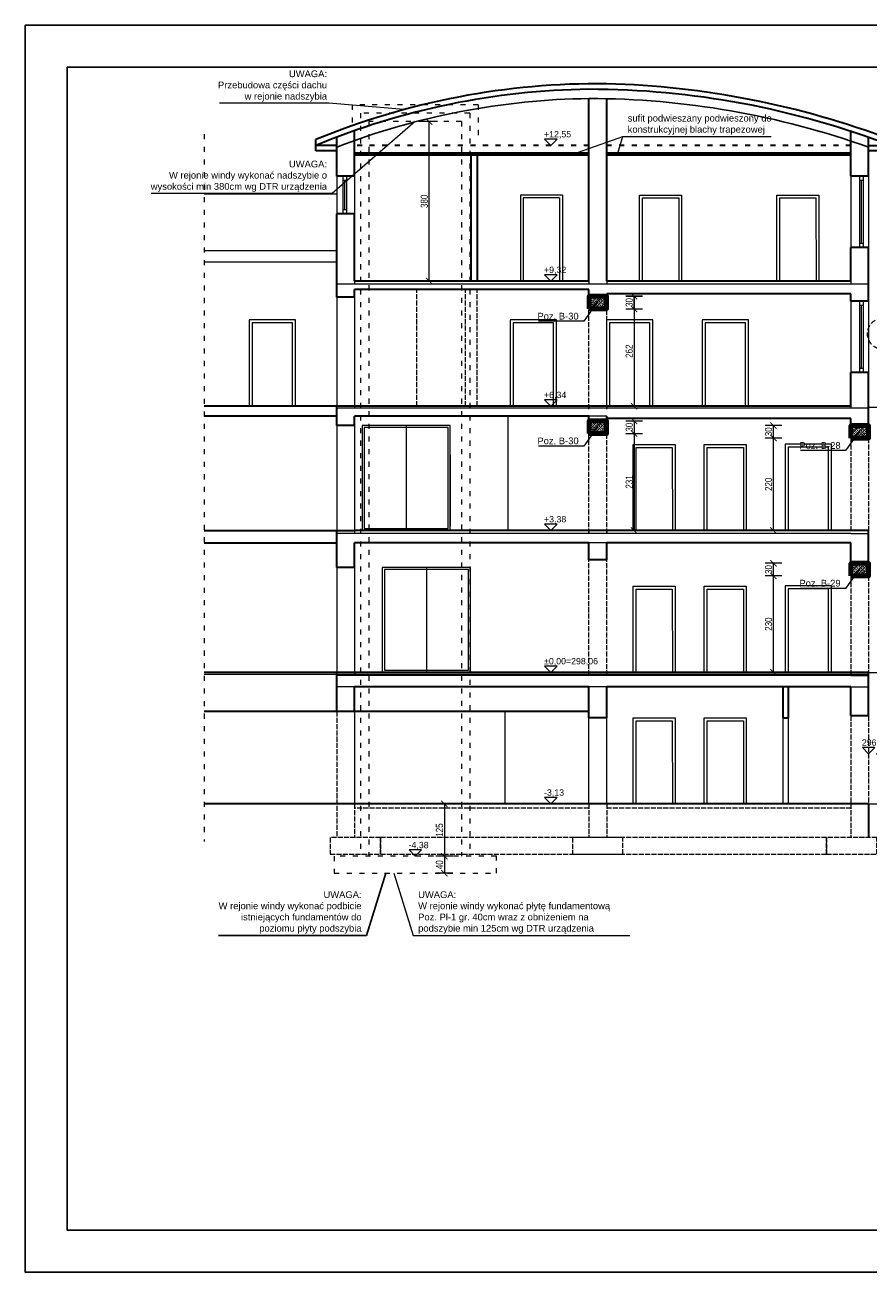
# Model space of a CAD drawing. Header units: inches. Extents: x 201967 to 338763, y -32705 to 30884.
# Tile 1 of 236: x 318928 to 320937, y -27566 to -24571. Entities that reach past the tile are written whole.
import ezdxf
from ezdxf.enums import TextEntityAlignment as Align

# ---------------------------------------------------------------- set-up
doc = ezdxf.new("R2010")
doc.units = ezdxf.units.IN
doc.header["$MEASUREMENT"] = 0
for name, pattern in [('ACAD_ISO02W100', [15, 12, -3]), ('ACAD_ISO03W100', [30, 12, -18]), ('ACAD_ISO10W100', [18, 12, -3, 0, -3])]:
    doc.linetypes.add(name, pattern=pattern)
doc.layers.add('00_kreskowanie', color=1, linetype='Continuous', lineweight=5, true_color=0xff0000)
for name, color, linetype, lineweight in [('00_mury grubo', 7, 'Continuous', 30), ('01 a KONSTRUKCJA żelbet', 94, 'Continuous', 80), ('01h KONSTRUKCJA pozycje', 253, 'Continuous', 13), ('01h3 KONSTRUKCJA pozycje słupy', 252, 'Continuous', 13), ('11 OSIE ściany', 2, 'ACAD_ISO10W100', 5), ('12 PRZERYWANE 1', 73, 'ACAD_ISO03W100', 9), ('1_OpisPomieszczen', 120, 'Continuous', 9), ('20 KRESKOWANIE ścian', 63, 'Continuous', 5), ('30 WIDOK 1 005', 5, 'Continuous', 5), ('33 WIDOK 4 025', 151, 'Continuous', 25), ('34 WIDOK 5 030', 13, 'Continuous', 30), ('50 OPIS 1', 130, 'Continuous', 9), ('90 WYMIAR', 155, 'Continuous', 9), ('K_kreskowanie', 251, 'Continuous', 0), ('okna', 5, 'Continuous', 0)]:
    doc.layers.add(name, color=color, linetype=linetype, lineweight=lineweight)
doc.styles.add('100 arial', font='arial.ttf', dxfattribs={"width": 0.8, "height": 17})
doc.styles.add('OPIS', font='arial.ttf')
doc.styles.add('RomanS', font='romans.shx')
doc.styles.add('WYMIAR-50 (15pkt) arial', font='arial.ttf', dxfattribs={"height": 15})
doc.dimstyles.new('100', dxfattribs={"dimscale": 10, "dimtxt": 17, "dimasz": 1.5, "dimexe": 2, "dimexo": 2, "dimgap": 0.3, "dimtad": 1, "dimdec": 1, "dimrnd": 0.5, "dimdsep": 46, "dimtxsty": '100 arial', "dimblk": 'ARCHTICK', "dimcen": 10, "dimclrd": 256, "dimclre": 256, "dimclrt": 256, "dimadec": 0, "dimazin": 0, "dimtfac": 1, "dimtdec": 1, "dimtix": 1, "dimtmove": 1, "dimatfit": 3, "dimfxl": 2, "dimfxlon": 1, "dimtolj": 1, "dimarcsym": 0})
doc.dimstyles.new('DIM100txt12', dxfattribs={"dimtxt": 12, "dimasz": 1.05, "dimexe": 0, "dimexo": 8, "dimgap": 4, "dimtad": 1, "dimdec": 7, "dimrnd": 0.5, "dimdsep": 46, "dimtxsty": 'RomanS', "dimblk1": 'DIM', "dimblk2": 'DIM', "dimsah": 1, "dimcen": 0.09, "dimse1": 1, "dimse2": 1, "dimclrt": 256, "dimadec": 1, "dimazin": 0, "dimtfac": 1, "dimtdec": 7, "dimtix": 1, "dimtofl": 0, "dimtmove": 2, "dimatfit": 3, "dimfxl": 1, "dimtolj": 1, "dimtzin": 0, "dimarcsym": 0})

# ---------------------------------------------------------------- blocks, each defined once
blk = doc.blocks.new('*U1124')
blk.add_lwpolyline([(-15, 15), (0, 0), (15, 15), (-15, 15)])
at = {"style": 'WYMIAR-50 (15pkt) arial', "flags": 8}
blk.add_attdef('DETAIL#', text='', height=15, dxfattribs=at).set_placement((-16.1, 14.8), align=Align.BOTTOM_LEFT)
blk = doc.blocks.new('DIM')
for p, q in [((0, -13), (0, 13)), ((8, 0), (-8, 0))]:
    blk.add_line(p, q)
at = {"const_width": 1.71}
blk.add_lwpolyline([(5.71, 5.71), (-5.71, -5.71)], dxfattribs=at)
blk = doc.blocks.new('_ARCHTICK')
at = {"color": 0, "linetype": 'ByBlock', "const_width": 0.15}
blk.add_lwpolyline([(-0.5, -0.5), (0.5, 0.5)], dxfattribs=at)
blk = doc.blocks.new('*D2302')
at = {"layer": '90 WYMIAR', "lineweight": -2, "transparency": 16777216}
for p, q in [((-1061.4, 1321.1), (-1101.4, 1321.1)), ((-1081.4, 941.1), (-1081.4, 1321.1)), ((-1061.4, 941.1), (-1101.4, 941.1))]:
    blk.add_line(p, q, dxfattribs=at)
at = {"layer": 'Defpoints', "color": 0, "transparency": 16777216}
for p in [(-1081.4, 1321.1), (-1004.8, 1321.1), (-1004.8, 941.1)]:
    blk.add_point(p, dxfattribs=at)
at = {"layer": '90 WYMIAR', "lineweight": -2, "transparency": 16777216, "xscale": 15, "yscale": 15, "zscale": 15}
for p, rotation in [((-1081.4, 1321.1), 90), ((-1081.4, 941.1), 270)]:
    blk.add_blockref('_ARCHTICK', p, dxfattribs=dict(at, rotation=rotation))
at = {"layer": '90 WYMIAR', "transparency": 16777216, "insert": (-1093, 1131.1), "char_height": 17, "attachment_point": 5, "rotation": 90, "style": '100 arial'}
blk.add_mtext('\\A1;380', dxfattribs=at)
blk = doc.blocks.new('*D2336')
at = {"layer": '90 WYMIAR', "lineweight": -2, "transparency": 16777216}
for p, q in [((-1025.2, -303.9), (-1065.2, -303.9)), ((-1045.2, -303.9), (-1045.2, -428.9)), ((-1025.2, -428.9), (-1065.2, -428.9))]:
    blk.add_line(p, q, dxfattribs=at)
at = {"layer": 'Defpoints', "color": 0, "transparency": 16777216}
for p in [(-1004.8, -303.9), (-1045.2, -428.9), (-1004.8, -428.9)]:
    blk.add_point(p, dxfattribs=at)
at = {"layer": '90 WYMIAR', "lineweight": -2, "transparency": 16777216, "xscale": 15, "yscale": 15, "zscale": 15}
for p, rotation in [((-1045.2, -303.9), 90), ((-1045.2, -428.9), 270)]:
    blk.add_blockref('_ARCHTICK', p, dxfattribs=dict(at, rotation=rotation))
at = {"layer": '90 WYMIAR', "transparency": 16777216, "insert": (-1056.9, -366.4), "char_height": 17, "attachment_point": 5, "rotation": 90, "style": '100 arial'}
blk.add_mtext('\\A1;125', dxfattribs=at)
blk = doc.blocks.new('*D2337')
at = {"layer": '90 WYMIAR', "lineweight": -2, "transparency": 16777216}
for p, q in [((-1025.2, -428.9), (-1065.2, -428.9)), ((-1045.2, -428.9), (-1045.2, -468.9)), ((-1025.2, -468.9), (-1065.2, -468.9))]:
    blk.add_line(p, q, dxfattribs=at)
at = {"layer": 'Defpoints', "color": 0, "transparency": 16777216}
for p in [(-1004.8, -428.9), (-1045.2, -468.9), (-921.4, -468.9)]:
    blk.add_point(p, dxfattribs=at)
at = {"layer": '90 WYMIAR', "lineweight": -2, "transparency": 16777216, "xscale": 15, "yscale": 15, "zscale": 15}
for p, rotation in [((-1045.2, -428.9), 90), ((-1045.2, -468.9), 270)]:
    blk.add_blockref('_ARCHTICK', p, dxfattribs=dict(at, rotation=rotation))
at = {"layer": '90 WYMIAR', "transparency": 16777216, "insert": (-1056.9, -448.9), "char_height": 17, "attachment_point": 5, "rotation": 90, "style": '100 arial'}
blk.add_mtext('\\A1;40', dxfattribs=at)
blk = doc.blocks.new('*D2338')
at = {"layer": '90 WYMIAR', "lineweight": -2, "transparency": 16777216}
for p, q in [((-613.3, 905.1), (-573.3, 905.1)), ((-593.3, 875.1), (-593.3, 905.1)), ((-613.3, 875.1), (-573.3, 875.1))]:
    blk.add_line(p, q, dxfattribs=at)
at = {"layer": 'Defpoints', "color": 0, "transparency": 16777216}
for p in [(-658.2, 905.1), (-593.3, 905.1), (-658.2, 875.1)]:
    blk.add_point(p, dxfattribs=at)
at = {"layer": '90 WYMIAR', "lineweight": -2, "transparency": 16777216, "xscale": 15, "yscale": 15, "zscale": 15}
for p, rotation in [((-593.3, 905.1), 90), ((-593.3, 875.1), 270)]:
    blk.add_blockref('_ARCHTICK', p, dxfattribs=dict(at, rotation=rotation))
at = {"layer": '90 WYMIAR', "transparency": 16777216, "insert": (-605, 890.1), "char_height": 17, "attachment_point": 5, "rotation": 90, "style": '100 arial'}
blk.add_mtext('\\A1;30', dxfattribs=at)
blk = doc.blocks.new('*D2339')
at = {"layer": '90 WYMIAR', "lineweight": -2, "transparency": 16777216}
for p, q in [((-573.3, 905.1), (-613.3, 905.1)), ((-593.3, 905.1), (-593.3, 643.1)), ((-613.3, 643.1), (-573.3, 643.1))]:
    blk.add_line(p, q, dxfattribs=at)
at = {"layer": 'Defpoints', "color": 0, "transparency": 16777216}
for p in [(0, 905.1), (-658.2, 643.1), (-593.3, 643.1)]:
    blk.add_point(p, dxfattribs=at)
at = {"layer": '90 WYMIAR', "lineweight": -2, "transparency": 16777216, "xscale": 15, "yscale": 15, "zscale": 15}
for p, rotation in [((-593.3, 905.1), 90), ((-593.3, 643.1), 270)]:
    blk.add_blockref('_ARCHTICK', p, dxfattribs=dict(at, rotation=rotation))
at = {"layer": '90 WYMIAR', "transparency": 16777216, "insert": (-605, 774.1), "char_height": 17, "attachment_point": 5, "rotation": 90, "style": '100 arial'}
blk.add_mtext('\\A1;262', dxfattribs=at)
blk = doc.blocks.new('*D2340')
at = {"layer": '90 WYMIAR', "lineweight": -2, "transparency": 16777216}
for p, q in [((-613.3, 608.1), (-573.3, 608.1)), ((-593.3, 608.1), (-593.3, 578.1)), ((-613.3, 578.1), (-573.3, 578.1))]:
    blk.add_line(p, q, dxfattribs=at)
at = {"layer": 'Defpoints', "color": 0, "transparency": 16777216}
for p in [(-658.7, 608.1), (-658.2, 578.1), (-593.3, 578.1)]:
    blk.add_point(p, dxfattribs=at)
at = {"layer": '90 WYMIAR', "lineweight": -2, "transparency": 16777216, "xscale": 15, "yscale": 15, "zscale": 15}
for p, rotation in [((-593.3, 608.1), 90), ((-593.3, 578.1), 270)]:
    blk.add_blockref('_ARCHTICK', p, dxfattribs=dict(at, rotation=rotation))
at = {"layer": '90 WYMIAR', "transparency": 16777216, "insert": (-605, 593.1), "char_height": 17, "attachment_point": 5, "rotation": 90, "style": '100 arial'}
blk.add_mtext('\\A1;30', dxfattribs=at)
blk = doc.blocks.new('*D2341')
at = {"layer": '90 WYMIAR', "lineweight": -2, "transparency": 16777216}
for p, q in [((-613.3, 578.1), (-573.3, 578.1)), ((-593.3, 578.1), (-593.3, 347.1)), ((-613.3, 347.1), (-573.3, 347.1))]:
    blk.add_line(p, q, dxfattribs=at)
at = {"layer": 'Defpoints', "color": 0, "transparency": 16777216}
for p in [(-658.2, 578.1), (-658.2, 347.1), (-593.3, 347.1)]:
    blk.add_point(p, dxfattribs=at)
at = {"layer": '90 WYMIAR', "lineweight": -2, "transparency": 16777216, "xscale": 15, "yscale": 15, "zscale": 15}
for p, rotation in [((-593.3, 578.1), 90), ((-593.3, 347.1), 270)]:
    blk.add_blockref('_ARCHTICK', p, dxfattribs=dict(at, rotation=rotation))
at = {"layer": '90 WYMIAR', "transparency": 16777216, "insert": (-605, 462.6), "char_height": 17, "attachment_point": 5, "rotation": 90, "style": '100 arial'}
blk.add_mtext('\\A1;231', dxfattribs=at)
blk = doc.blocks.new('*D2303')
at = {"layer": '90 WYMIAR', "lineweight": -2, "transparency": 16777216}
for p, q in [((-241.4, 239.1), (-281.4, 239.1)), ((-261.4, 9.1), (-261.4, 239.1)), ((-241.4, 9.1), (-281.4, 9.1))]:
    blk.add_line(p, q, dxfattribs=at)
at = {"layer": 'Defpoints', "color": 0, "transparency": 16777216}
for p in [(-261.4, 239.1), (-76.8, 239.1), (-76.8, 9.1)]:
    blk.add_point(p, dxfattribs=at)
at = {"layer": '90 WYMIAR', "lineweight": -2, "transparency": 16777216, "xscale": 15, "yscale": 15, "zscale": 15}
for p, rotation in [((-261.4, 239.1), 90), ((-261.4, 9.1), 270)]:
    blk.add_blockref('_ARCHTICK', p, dxfattribs=dict(at, rotation=rotation))
at = {"layer": '90 WYMIAR', "transparency": 16777216, "insert": (-273.1, 124.1), "char_height": 17, "attachment_point": 5, "rotation": 90, "style": '100 arial'}
blk.add_mtext('\\A1;230', dxfattribs=at)
blk = doc.blocks.new('*D2304')
at = {"layer": '90 WYMIAR', "lineweight": -2, "transparency": 16777216}
for p, q in [((-241.4, 269.1), (-281.4, 269.1)), ((-261.4, 239.1), (-261.4, 269.1)), ((-241.4, 239.1), (-281.4, 239.1))]:
    blk.add_line(p, q, dxfattribs=at)
at = {"layer": 'Defpoints', "color": 0, "transparency": 16777216}
for p in [(-261.4, 269.1), (-76.8, 269.1), (-76.8, 239.1)]:
    blk.add_point(p, dxfattribs=at)
at = {"layer": '90 WYMIAR', "lineweight": -2, "transparency": 16777216, "xscale": 15, "yscale": 15, "zscale": 15}
for p, rotation in [((-261.4, 269.1), 90), ((-261.4, 239.1), 270)]:
    blk.add_blockref('_ARCHTICK', p, dxfattribs=dict(at, rotation=rotation))
at = {"layer": '90 WYMIAR', "transparency": 16777216, "insert": (-273.1, 254.1), "char_height": 17, "attachment_point": 5, "rotation": 90, "style": '100 arial'}
blk.add_mtext('\\A1;30', dxfattribs=at)
blk = doc.blocks.new('*D2305')
at = {"layer": '90 WYMIAR', "lineweight": -2, "transparency": 16777216}
for p, q in [((-241.4, 567.1), (-281.4, 567.1)), ((-261.4, 347.1), (-261.4, 567.1)), ((-241.4, 347.1), (-281.4, 347.1))]:
    blk.add_line(p, q, dxfattribs=at)
at = {"layer": 'Defpoints', "color": 0, "transparency": 16777216}
for p in [(-261.4, 567.1), (-76.8, 567.1), (-76.8, 347.1)]:
    blk.add_point(p, dxfattribs=at)
at = {"layer": '90 WYMIAR', "lineweight": -2, "transparency": 16777216, "xscale": 15, "yscale": 15, "zscale": 15}
for p, rotation in [((-261.4, 567.1), 90), ((-261.4, 347.1), 270)]:
    blk.add_blockref('_ARCHTICK', p, dxfattribs=dict(at, rotation=rotation))
at = {"layer": '90 WYMIAR', "transparency": 16777216, "insert": (-273.1, 457.1), "char_height": 17, "attachment_point": 5, "rotation": 90, "style": '100 arial'}
blk.add_mtext('\\A1;220', dxfattribs=at)
blk = doc.blocks.new('*D2306')
at = {"layer": '90 WYMIAR', "lineweight": -2, "transparency": 16777216}
for p, q in [((-241.4, 597.1), (-281.4, 597.1)), ((-261.4, 567.1), (-261.4, 597.1)), ((-241.4, 567.1), (-281.4, 567.1))]:
    blk.add_line(p, q, dxfattribs=at)
at = {"layer": 'Defpoints', "color": 0, "transparency": 16777216}
for p in [(-261.4, 597.1), (-76.8, 597.1), (-76.8, 567.1)]:
    blk.add_point(p, dxfattribs=at)
at = {"layer": '90 WYMIAR', "lineweight": -2, "transparency": 16777216, "xscale": 15, "yscale": 15, "zscale": 15}
for p, rotation in [((-261.4, 597.1), 90), ((-261.4, 567.1), 270)]:
    blk.add_blockref('_ARCHTICK', p, dxfattribs=dict(at, rotation=rotation))
at = {"layer": '90 WYMIAR', "transparency": 16777216, "insert": (-273.1, 582.1), "char_height": 17, "attachment_point": 5, "rotation": 90, "style": '100 arial'}
blk.add_mtext('\\A1;30', dxfattribs=at)
blk = doc.blocks.new('1 przekrój D Jagielońska')
at = {"layer": '20 KRESKOWANIE ścian'}
h = blk.add_hatch(dxfattribs=at)
h.set_pattern_fill('ANSI33', color=256, scale=30)
h.set_pattern_definition([(45, (-321595.4205, 26429.35), (-5.30330086, 5.30330086), []), (45, (-321590.117, 26429.35), (-5.30330086, 5.30330086), [3.75, -1.875])])
h.paths.add_polyline_path([(-658.68, 905.08), (-700.68, 905.08), (-700.68, 875.08), (-658.68, 875.08)])
h = blk.add_hatch(dxfattribs=at)
h.set_pattern_fill('ANSI33', color=256, scale=30)
h.set_pattern_definition([(45, (-321595.4205, 26132.35), (-5.30330086, 5.30330086), []), (45, (-321590.117, 26132.35), (-5.30330086, 5.30330086), [3.75, -1.875])])
h.paths.add_polyline_path([(-658.68, 608.08), (-700.68, 608.08), (-700.68, 578.08), (-658.68, 578.08)])
h = blk.add_hatch(dxfattribs=at)
h.set_pattern_fill('ANSI33', color=256, scale=30)
h.set_pattern_definition([(45, (-320971.5205, 26121.35), (-5.30330086, 5.30330086), []), (45, (-320966.217, 26121.35), (-5.30330086, 5.30330086), [3.75, -1.875])])
h.paths.add_polyline_path([(-34.78, 597.08), (-76.78, 597.08), (-76.78, 567.08), (-34.78, 567.08)])
h = blk.add_hatch(dxfattribs=at)
h.set_pattern_fill('ANSI33', color=256, scale=30)
h.set_pattern_definition([(45, (-320971.5205, 25793.35), (-5.30330086, 5.30330086), []), (45, (-320966.217, 25793.35), (-5.30330086, 5.30330086), [3.75, -1.875])])
h.paths.add_polyline_path([(-34.78, 269.08), (-76.78, 269.08), (-76.78, 239.08), (-34.78, 239.08)])
at = {"layer": '00_kreskowanie', "color": 3}
for p, q in [((-658.18, 934.08), (-1301.18, 934.08)), ((-1259.18, 941.08), (-1259.18, 934.08)), ((-701.18, 941.08), (-701.18, 934.08)), ((-658.18, 941.08), (-658.18, 934.08)), ((-34.78, 934.08), (-658.18, 934.08)), ((-76.78, 941.08), (-76.78, 934.08)), ((-658.18, 638.08), (-1301.18, 638.08)), ((-1259.18, 643.08), (-1259.18, 638.08)), ((-701.18, 643.08), (-701.18, 638.08)), ((-658.18, 643.08), (-658.18, 638.08)), ((-34.78, 638.08), (-658.18, 638.08)), ((-76.78, 643.08), (-76.78, 638.08)), ((-658.18, 619.08), (-701.18, 619.08)), ((-1259.18, 340.08), (-1301.18, 340.08)), ((-1259.18, 347.08), (-1259.18, 340.08)), ((-701.18, 340.08), (-1259.18, 340.08)), ((-701.18, 347.08), (-701.18, 340.08)), ((-658.18, 340.08), (-701.18, 340.08)), ((-658.18, 347.08), (-658.18, 340.08)), ((-76.78, 340.08), (-658.18, 340.08)), ((-76.78, 340.08), (-34.78, 340.08)), ((-658.18, 318.08), (-701.18, 318.08)), ((-1259.18, 2.08), (-1301.18, 2.08)), ((-1259.18, 9.08), (-1259.18, 2.08)), ((-701.18, 2.08), (-1259.18, 2.08)), ((-658.18, 2.08), (-701.18, 2.08)), ((-76.78, 2.08), (-658.18, 2.08)), ((-76.78, 9.08), (-76.78, 2.08)), ((-76.78, 2.08), (-34.78, 2.08)), ((-1259.18, -24.92), (-1301.18, -24.92)), ((-658.18, -24.92), (-701.18, -24.92)), ((-76.78, -24.92), (-34.78, -24.92))]:
    blk.add_line(p, q, dxfattribs=at)
at = {"layer": '00_mury grubo', "color": 3}
for p, q in [((-701.18, 941.08), (-701.18, 1375.95)), ((-658.18, 941.08), (-658.18, 1375.46)), ((-1259.18, 1191.08), (-1259.18, 1299.32)), ((-76.78, 1191.08), (-76.78, 1297.66)), ((-1351.18, 1251.08), (-1351.18, 1278.15)), ((-1301.18, 1264.08), (-1351.18, 1264.08)), ((-1301.18, 1191.08), (-1301.18, 1283.97)), ((-34.78, 1191.08), (-34.78, 1283.31)), ((-34.78, 1264.08), (17.22, 1264.08)), ((-1301.18, 1251.08), (-1351.18, 1251.08)), ((-701.18, 1246.08), (-1259.18, 1246.08)), ((-701.18, 1241.08), (-1259.18, 1241.08)), ((-76.78, 1246.08), (-658.18, 1246.08)), ((-76.78, 1241.08), (-658.18, 1241.08)), ((-34.78, 1252.08), (17.22, 1252.08)), ((-1259.18, 1191.08), (-1301.18, 1191.08)), ((-34.78, 1191.08), (-76.78, 1191.08)), ((-1301.18, 903.08), (-1301.18, 1101.08)), ((-1259.18, 1101.08), (-1301.18, 1101.08)), ((-1259.18, 941.08), (-1259.18, 1101.08)), ((-76.78, 941.08), (-76.78, 1021.08)), ((-34.78, 1021.08), (-76.78, 1021.08)), ((-34.78, 893.08), (-34.78, 1021.08)), ((-701.18, 941.08), (-1259.18, 941.08)), ((-76.78, 941.08), (-658.18, 941.08)), ((-1259.18, 903.08), (-1301.18, 903.08)), ((-1259.18, 903.08), (-1259.18, 921.08)), ((-701.18, 921.08), (-1259.18, 921.08)), ((-701.18, 875.08), (-701.18, 921.08)), ((-76.78, 911.08), (-658.18, 911.08)), ((-658.18, 875.08), (-658.18, 911.08)), ((-76.78, 893.08), (-76.78, 911.08)), ((-658.18, 875.08), (-701.18, 875.08)), ((-34.78, 893.08), (-76.78, 893.08)), ((-76.78, 643.08), (-76.78, 723.08)), ((-34.78, 723.08), (-76.78, 723.08)), ((-34.78, 597.08), (-34.78, 723.08)), ((-76.78, 643.08), (-1617.02, 643.08)), ((-1301.18, 597.08), (-1301.18, 643.08)), ((-1301.18, 619.08), (-1617.02, 619.08)), ((-1259.18, 597.08), (-1259.18, 619.08)), ((-701.18, 619.08), (-1259.18, 619.08)), ((-701.18, 578.08), (-701.18, 619.08)), ((-658.18, 578.08), (-658.18, 619.08)), ((-76.78, 614.08), (-658.18, 614.08)), ((-76.78, 597.08), (-76.78, 614.08)), ((-1259.18, 597.08), (-1301.18, 597.08)), ((-658.18, 578.08), (-701.18, 578.08)), ((-34.78, 597.08), (-76.78, 597.08)), ((-1617.02, 347.08), (-1259.18, 347.08)), ((-1301.18, 259.08), (-1301.18, 347.08)), ((-34.78, 347.08), (-1259.18, 347.08)), ((-34.78, 269.08), (-34.78, 347.08)), ((-1617.02, 318.08), (-1301.18, 318.08)), ((-1259.18, 259.08), (-1259.18, 318.08)), ((-701.18, 318.08), (-1259.18, 318.08)), ((-701.18, 277.08), (-701.18, 318.08)), ((-658.18, 277.08), (-658.18, 318.08)), ((-76.78, 318.08), (-658.18, 318.08)), ((-76.78, 269.08), (-76.78, 318.08)), ((-658.18, 277.08), (-701.18, 277.08)), ((-1259.18, 259.08), (-1301.18, 259.08)), ((-34.78, 269.08), (-76.78, 269.08)), ((-1259.18, 9.08), (-1617.02, 9.08)), ((-1301.18, -83.92), (-1301.18, 9.08)), ((-34.78, 9.08), (-1259.18, 9.08)), ((-34.78, -93.92), (-34.78, 9.08)), ((-1259.18, -83.92), (-1259.18, -24.92)), ((-701.18, -24.92), (-1259.18, -24.92)), ((-701.18, -98.92), (-701.18, -24.92)), ((-658.18, -98.92), (-658.18, -24.92)), ((-76.78, -24.92), (-658.18, -24.92)), ((-76.78, -93.92), (-76.78, -24.92)), ((-701.18, -83.92), (-1617.02, -83.92)), ((-658.18, -98.92, 0), (-701.18, -98.92, 0)), ((-76.78, -93.92), (-34.78, -93.92)), ((-34.78, -303.92), (-1617.02, -303.92)), ((-34.78, -303.92), (-34.78, -383.92))]:
    blk.add_line(p, q, dxfattribs=at)
at = {"layer": '00_mury grubo', "linetype": 'ACAD_ISO03W100'}
for p, q in [((-701.18, 1264.08), (-1259.18, 1264.08)), ((-76.78, 1264.08), (-658.18, 1264.08))]:
    blk.add_line(p, q, dxfattribs=at)
at = {"layer": '00_mury grubo', "color": 1}
for p, q in [((-981.18, 941.08, 0), (-981.18, 1241.08, 0)), ((-966.18, 941.08, 0), (-966.18, 1241.08, 0)), ((-238.78, -24.92), (-238.78, -98.92)), ((-226.78, -24.92), (-226.78, -98.92)), ((-238.78, -98.92, 0), (-226.78, -98.92))]:
    blk.add_line(p, q, dxfattribs=at)
at = {"layer": '00_mury grubo', "color": 3}
for centre, radius, start, end in [((-679.68, -351.43), 1762.51, 89.30106, 112.39509), ((-710.58, -639.41), 2051.03, 69.21619, 88.53623), ((-679.68, -351.43), 1749.51, 90.70414, 112.57063), ((-702.04, -601.23), 1999.18, 68.91355, 89.97539)]:
    blk.add_arc(centre, radius, start, end, dxfattribs=at)
at = {"layer": '01 a KONSTRUKCJA żelbet'}
for points in [[(-700.68, 875.08), (-658.68, 875.08), (-658.68, 905.08), (-700.68, 905.08)], [(-700.68, 578.08), (-658.68, 578.08), (-658.68, 608.08), (-700.68, 608.08)], [(-76.78, 567.08), (-34.78, 567.08), (-34.78, 597.08), (-76.78, 597.08)], [(-76.78, 239.08), (-34.78, 239.08), (-34.78, 269.08), (-76.78, 269.08)]]:
    blk.add_lwpolyline(points, close=True, dxfattribs=at)
at = {"layer": '11 OSIE ściany'}
blk.add_circle((0, 815.58), 37.5, dxfattribs=at)
at = {"layer": '12 PRZERYWANE 1'}
for p, q in [((-1264.88, 1361.08), (-1264.88, 1311.1)), ((-964.88, 1361.08), (-1264.88, 1361.08)), ((-964.88, 1361.08), (-964.88, 1279.08)), ((-1244.88, 1341.08), (-1244.88, -428.92)), ((-984.88, 1341.08), (-1244.88, 1341.08)), ((-1224.88, 1321.08), (-1224.88, -428.92)), ((-1004.76, 1321.08), (-1224.88, 1321.08)), ((-1004.76, 1321.08), (-1004.76, -428.92)), ((-984.88, 1341.08), (-984.88, -428.92)), ((-1617.02, 1290.87), (-1617.02, -393.92))]:
    blk.add_line(p, q, dxfattribs=at)
blk.add_lwpolyline([(-1307.38, -468.92), (-921.38, -468.92), (-921.38, -428.92), (-1307.38, -428.92)], close=True, dxfattribs=at)
at = {"layer": '1_OpisPomieszczen', "color": 252}
for p, q in [((-1301.18, 1191.08), (-1301.18, 1101.08)), ((-1259.18, 1191.08), (-1259.18, 1101.08)), ((-76.78, 1191.08), (-76.78, 1021.08)), ((-34.78, 1191.08), (-34.78, 1021.08)), ((-1301.18, 1148.08), (-1617.02, 1148.08)), ((-864.18, 1146.08), (-864.18, 941.08)), ((-764.18, 1146.08), (-864.18, 1146.08)), ((-857.18, 1139.08), (-857.18, 941.08)), ((-771.18, 1139.08), (-857.18, 1139.08)), ((-771.18, 1139.08), (-771.18, 941.08)), ((-764.18, 1146.08), (-764.18, 941.08)), ((-1301.18, 1013.14), (-1617.02, 1013.14)), ((-1301.18, 986.08), (-1617.02, 986.08)), ((-1301.18, 903.08), (-1301.18, 643.08)), ((-1259.18, 903.08), (-1259.18, 643.08)), ((-76.78, 893.08), (-76.78, 723.08)), ((-34.78, 893.08), (-34.78, 723.08)), ((-893.18, 347.08, 0), (-893.18, 619.08, 0)), ((-1301.18, 597.08), (-1301.18, 347.08)), ((-1259.18, 597.08), (-1259.18, 347.08)), ((-1136.18, 597.08), (-1136.18, 347.08, 0)), ((-1031.18, 527.52, 0), (-1031.18, 357.52, 0)), ((-1301.18, 259.08), (-1301.18, 9.08)), ((-1259.18, 259.08), (-1259.18, 9.08)), ((-1088.1, 259.08, 0), (-1088.1, 9.08)), ((-34.78, 4.08), (-1617.02, 4.08)), ((-1259.18, -83.92), (-1259.19, -303.92)), ((-901.18, -83.92), (-901.18, -303.92)), ((-701.18, -303.92, 0), (-701.18, -98.92, 0)), ((-658.18, -303.92, 0), (-658.18, -98.92, 0)), ((-238.78, -98.92), (-238.78, -303.92)), ((-226.78, -98.92), (-226.78, -303.92))]:
    blk.add_line(p, q, dxfattribs=at)
at = {"layer": '1_OpisPomieszczen', "color": 252, "elevation": 0}
for points in [[(-580.12, 1146.08), (-480.12, 1146.08), (-480.12, 941.08), (-580.12, 941.08)], [(-573.12, 1139.08), (-487.12, 1139.08), (-487, 941.08), (-573.12, 941.08)], [(-253.17, 1146.08), (-153.17, 1146.08), (-153.17, 941.08), (-253.17, 941.08)], [(-246.17, 1139.08), (-160.17, 1139.08), (-160.05, 941.08), (-246.17, 941.08)], [(-1509.85, 643.08), (-1399.85, 643.08), (-1399.85, 848.88), (-1509.85, 848.88)], [(-1502.85, 643.08), (-1406.85, 643.08), (-1406.85, 841.88), (-1502.85, 841.88)], [(-888.4, 643.08), (-778.4, 643.08), (-778.4, 848.88), (-888.4, 848.88)], [(-881.4, 643.08), (-785.4, 643.08), (-785.4, 841.88), (-881.4, 841.88)], [(-658.96, 643.08), (-548.96, 643.08), (-548.96, 848.88), (-658.96, 848.88)], [(-651.96, 643.08), (-555.96, 643.08), (-555.96, 841.88), (-651.96, 841.88)], [(-430.96, 643.08), (-320.96, 643.08), (-320.96, 848.88), (-430.96, 848.88)], [(-423.96, 643.08), (-327.96, 643.08), (-327.96, 841.88), (-423.96, 841.88)], [(-233.45, 347.08), (-123.45, 347.08), (-123.45, 552.88), (-233.45, 552.88)], [(-226.45, 347.08), (-130.45, 347.08), (-130.45, 545.88), (-226.45, 545.88)], [(-983.1, 259.08), (-1193.1, 259.08), (-1193.1, 9.08), (-983.1, 9.08)], [(-988.1, 254.08), (-1188.1, 254.08), (-1188.1, 14.08), (-988.1, 14.08)], [(-595.34, 214.08), (-495.34, 214.08), (-495.34, 9.08), (-595.34, 9.08)], [(-426.18, 214.08), (-326.18, 214.08), (-326.18, 9.08), (-426.18, 9.08)], [(-233.45, 9.08), (-123.45, 9.08), (-123.45, 214.88), (-233.45, 214.88)], [(-588.34, 207.08), (-502.34, 207.08), (-502.23, 9.08), (-588.34, 9.08)], [(-419.18, 207.08), (-333.18, 207.08), (-333.07, 9.08), (-419.18, 9.08)], [(-226.45, 9.08), (-130.45, 9.08), (-130.45, 207.88), (-226.45, 207.88)], [(-595.34, -98.92), (-495.34, -98.92), (-495.34, -303.92), (-595.34, -303.92)], [(-588.34, -105.92), (-502.34, -105.92), (-502.23, -303.92), (-588.34, -303.92)], [(-426.18, -98.92), (-326.18, -98.92), (-326.18, -303.92), (-426.18, -303.92)], [(-419.18, -105.92), (-333.18, -105.92), (-333.07, -303.92), (-419.18, -303.92)]]:
    blk.add_lwpolyline(points, close=True, dxfattribs=at)
at = {"layer": '1_OpisPomieszczen', "color": 252}
for points in [[(-1031.18, 597.08), (-1241.18, 597.08), (-1241.18, 347.08), (-1031.18, 347.08)], [(-1036.18, 592.08), (-1236.18, 592.08), (-1236.18, 352.08), (-1036.18, 352.08)], [(-595.34, 552.08), (-495.34, 552.08), (-495.34, 347.08), (-595.34, 347.08)], [(-588.34, 545.08), (-502.34, 545.08), (-502.23, 347.08), (-588.34, 347.08)], [(-426.18, 552.08), (-326.18, 552.08), (-326.18, 347.08), (-426.18, 347.08)], [(-419.18, 545.08), (-333.18, 545.08), (-333.07, 347.08), (-419.18, 347.08)]]:
    blk.add_lwpolyline(points, close=True, dxfattribs=at)
at = {"layer": '30 WIDOK 1 005'}
for p, q in [((-34.78, 641.08), (1060.62, 641.08)), ((-34.78, 9.08), (1010.42, 9.08)), ((-34.78, -303.83), (1010.42, -303.83))]:
    blk.add_line(p, q, dxfattribs=at)
at = {"layer": '33 WIDOK 4 025'}
for centre, radius, start, end in [((-679.68, -351.43), 1727.51, 90.70414, 111.08587), ((-702.04, -601.23), 1977.18, 70.27662, 89.97539)]:
    blk.add_arc(centre, radius, start, end, dxfattribs=at)
at = {"layer": '34 WIDOK 5 030', "linetype": 'ACAD_ISO03W100'}
blk.add_lwpolyline([(4612.06, -1444.92), (2741.4, -1244.92), (1075.61, -214.92), (-34.78, -184.92)], dxfattribs=at)
at = {"layer": 'K_kreskowanie', "color": 251, "linetype": 'ACAD_ISO02W100'}
for p, q in [((-1110.96, 643.08, 0), (-1110.96, 921.08, 0)), ((-994.96, 643.08, 0), (-994.96, 921.08, 0)), ((-966.96, 643.08, 0), (-966.96, 921.08, 0)), ((-701.18, 636.08), (-701.18, 875.08)), ((-658.18, 636.08), (-658.18, 875.08)), ((-701.18, 340.08), (-701.18, 578.08)), ((-658.18, 340.08), (-658.18, 578.08)), ((-76.78, 597.08), (-76.78, 347.08)), ((-34.78, 597.08), (-34.78, 347.08)), ((-701.18, 2.08), (-701.18, 277.08)), ((-658.18, 2.08), (-658.18, 277.08)), ((-76.78, 269.08), (-76.78, 9.08)), ((-34.78, 269.08), (-34.78, 9.08)), ((-76.78, -93.92), (-76.78, -303.92)), ((-34.78, -93.92), (-34.78, -303.92))]:
    blk.add_line(p, q, dxfattribs=at)
at = {"layer": 'K_kreskowanie', "linetype": 'ACAD_ISO02W100'}
for p, q in [((-1301.18, -83.92), (-1301.18, -383.92)), ((-1259.18, -303.92), (-1259.18, -383.92)), ((-701.18, -313.92), (-1259.18, -313.92)), ((-701.18, -303.92), (-701.18, -383.92)), ((-658.18, -303.92), (-658.18, -383.92)), ((-76.78, -313.92), (-658.18, -313.92)), ((-76.78, -303.92), (-76.78, -383.92))]:
    blk.add_line(p, q, dxfattribs=at)
for points in [[(-1317.18, -423.92), (-1197.18, -423.92), (-1197.18, -383.92), (-1317.18, -383.92)], [(-1197.18, -423.92), (-135, -423.92), (-135, -383.92), (-1197.18, -383.92)], [(-740.18, -423.92), (-620.18, -423.92), (-620.18, -383.92), (-740.18, -383.92)], [(-135, -423.92), (-15, -423.92), (-15, -383.92), (-135, -383.92)]]:
    blk.add_lwpolyline(points, close=True, dxfattribs=at)
at = {"layer": 'okna'}
for p, q in [((-1278.18, 1180.71), (-1286.18, 1180.71)), ((-1282.18, 1110.91), (-1282.18, 1180.71)), ((-47.78, 1180.71), (-55.78, 1180.71)), ((-51.78, 1030.91), (-51.78, 1180.71)), ((-1278.18, 1110.91), (-1286.18, 1110.91)), ((-47.78, 1030.91), (-55.78, 1030.91)), ((-47.78, 882.71), (-55.78, 882.71)), ((-51.78, 732.91), (-51.78, 882.71)), ((-47.78, 732.91), (-55.78, 732.91))]:
    blk.add_line(p, q, dxfattribs=at)
for points in [[(-1286.18, 1101.08), (-1286.18, 1191.08), (-1278.18, 1191.08), (-1278.18, 1101.08)], [(-55.78, 1021.08), (-55.78, 1191.08), (-47.78, 1191.08), (-47.78, 1021.08)], [(-55.78, 723.08), (-55.78, 893.08), (-47.78, 893.08), (-47.78, 723.08)]]:
    blk.add_lwpolyline(points, close=True, dxfattribs=at)
at = {"layer": '50 OPIS 1'}
ref = blk.add_blockref('*U1124', (-791.71, 1264.08, 0), dxfattribs=at)
ref.add_attrib('DETAIL#', '+12,55', dxfattribs={"layer": '0', "height": 15, "style": 'WYMIAR-50 (15pkt) arial'}).set_placement((-807.85, 1278.9, 0), align=Align.BOTTOM_LEFT)
ref = blk.add_blockref('*U1124', (-791.71, 941.08), dxfattribs=at)
ref.add_attrib('DETAIL#', '+9,32', dxfattribs={"layer": '0', "height": 15, "style": 'WYMIAR-50 (15pkt) arial'}).set_placement((-807.85, 955.9), align=Align.BOTTOM_LEFT)
ref = blk.add_blockref('*U1124', (-791.71, 643.08, 0), dxfattribs=at)
ref.add_attrib('DETAIL#', '+6,34', dxfattribs={"layer": '0', "height": 15, "style": 'WYMIAR-50 (15pkt) arial'}).set_placement((-807.85, 657.9, 0), align=Align.BOTTOM_LEFT)
ref = blk.add_blockref('*U1124', (-791.71, 347.08, 0), dxfattribs=at)
ref.add_attrib('DETAIL#', '+3,38', dxfattribs={"layer": '0', "height": 15, "style": 'WYMIAR-50 (15pkt) arial'}).set_placement((-807.85, 361.9, 0), align=Align.BOTTOM_LEFT)
ref = blk.add_blockref('*U1124', (-791.71, 9.08, 0), dxfattribs=at)
ref.add_attrib('DETAIL#', '%%p0,00=298,06', dxfattribs={"layer": '0', "height": 15, "style": 'WYMIAR-50 (15pkt) arial'}).set_placement((-807.85, 23.9, 0), align=Align.BOTTOM_LEFT)
ref = blk.add_blockref('*U1124', (-34.78, -184.92), dxfattribs=at)
ref.add_attrib('DETAIL#', '296.00', dxfattribs={"layer": '0', "height": 15, "style": 'WYMIAR-50 (15pkt) arial'}).set_placement((-50.92, -170.1), align=Align.BOTTOM_LEFT)
ref = blk.add_blockref('*U1124', (-791.71, -303.83, 0), dxfattribs=at)
ref.add_attrib('DETAIL#', '-3,13', dxfattribs={"layer": '0', "height": 15, "style": 'WYMIAR-50 (15pkt) arial'}).set_placement((-807.85, -289.02, 0), align=Align.BOTTOM_LEFT)
ref = blk.add_blockref('*U1124', (-1114.38, -428.92), dxfattribs=at)
ref.add_attrib('DETAIL#', '-4,38', dxfattribs={"layer": '0', "height": 15, "style": 'WYMIAR-50 (15pkt) arial'}).set_placement((-1130.52, -414.1), align=Align.BOTTOM_LEFT)
at = {"layer": '01h KONSTRUKCJA pozycje', "char_height": 16, "style": 'OPIS'}
for s, insert, width, attachment_point in [('UWAGA:\\PPrzebudowa części dachu w rejonie nadszybia', (-1324.61, 1405.83, 0), 262.1529, 6), ('sufit podwieszany podwieszony do konstrukcyjnej blachy trapezowej', (-608.55, 1313.47, 0), 356.2469, 4), ('UWAGA:\\PW rejonie windy wykonać nadszybie o wysokości min 380cm wg DTR urządzenia ', (-1324.61, 1190.83, 0), 424.1042, 6), ('UWAGA:\\PW rejonie windy wykonać płytę fundamentową Poz. Pł-1 gr. 40cm wraz z obniżeniem na podszybie min 125cm wg DTR urządzenia ', (-1107.61, -562.68), 504.1035, 4)]:
    blk.add_mtext(s, dxfattribs=dict(at, insert=insert, width=width, attachment_point=attachment_point))
at = {"layer": '01h3 KONSTRUKCJA pozycje słupy', "char_height": 16, "attachment_point": 6, "style": 'OPIS'}
for s, insert in [('Poz. B-30', (-725.41, 857.46, 0)), ('Poz. B-30', (-725.41, 560.46, 0)), ('Poz. B-28', (-101.51, 549.46, 0)), ('Poz. B-29', (-101.51, 221.46, 0))]:
    blk.add_mtext(s, dxfattribs=dict(at, insert=insert))
at = {"layer": '90 WYMIAR'}
for base, p1, p2, picture, middle in [((-1081.35, 1321.08), (-1004.76, 941.08), (-1004.76, 1321.08), '*D2302', (-1093.04, 1131.08)), ((-593.27, 905.08), (-658.18, 875.08), (-658.18, 905.08), '*D2338', (-604.96, 890.08)), ((-593.27, 643.08), (0, 905.08), (-658.18, 643.08), '*D2339', (-604.95, 774.08)), ((-593.27, 578.08), (-658.68, 608.08), (-658.18, 578.08), '*D2340', (-604.96, 593.08)), ((-261.4, 597.08), (-76.78, 567.08), (-76.78, 597.08), '*D2306', (-273.08, 582.08)), ((-593.27, 347.08), (-658.18, 578.08), (-658.18, 347.08), '*D2341', (-604.96, 462.58)), ((-261.4, 567.08), (-76.78, 347.08), (-76.78, 567.08), '*D2305', (-273.08, 457.08)), ((-261.4, 269.08), (-76.78, 239.08), (-76.78, 269.08), '*D2304', (-273.08, 254.08)), ((-261.4, 239.08), (-76.78, 9.08), (-76.78, 239.08), '*D2303', (-273.08, 124.08)), ((-1045.18, -428.92), (-1004.76, -303.92), (-1004.76, -428.92), '*D2336', (-1056.86, -366.42)), ((-1045.18, -468.92), (-1004.76, -428.92), (-921.38, -468.92), '*D2337', (-1056.86, -448.92))]:
    dim = blk.add_linear_dim(base=base, p1=p1, p2=p2, angle=90, dimstyle='100', dxfattribs=at)
    dim.commit()
    dim.dimension.update_dxf_attribs({"geometry": picture, "text_midpoint": middle})
at = {"layer": '01h KONSTRUKCJA pozycje', "annotation_type": 0, "has_hookline": 1}
for points, hookline_direction, text_width in [([(-1141.69, 1349.45, 0), (-1320.61, 1364.64, 0)], 1, 256.35), ([(-1114.82, 1321.08, 0), (-1312.61, 1149.59, 0), (-1320.61, 1149.59, 0)], 1, 418.85), ([(-632.59, 1243.81, 0), (-620.55, 1285.65, 0), (-612.55, 1285.65, 0)], 0, 341.41), ([(-1165.31, -468.92), (-1119.61, -617.37), (-1111.61, -617.37)], 0, 504.1)]:
    blk.add_leader(points, dimstyle='DIM100txt12', override={"dimasz": 8, "dimgap": 4, "dimtad": 1}, dxfattribs=dict(at, hookline_direction=hookline_direction, text_width=text_width))
at = {"layer": '01h KONSTRUKCJA pozycje'}
blk.add_leader([(-739.6, 1243.81, 0), (-620.55, 1285.65, 0)], dimstyle='DIM100txt12', override={"dimasz": 8, "dimgap": 4, "dimtad": 1}, dxfattribs=at)
at = {"layer": '01h3 KONSTRUKCJA pozycje słupy', "annotation_type": 0, "has_hookline": 1, "hookline_direction": 1}
for points, text_width in [([(-680.77, 891.36, 0), (-713.41, 845.28, 0), (-721.41, 845.28, 0)], 95.36), ([(-680.77, 594.36, 0), (-713.41, 548.28, 0), (-721.41, 548.28, 0)], 95.36), ([(-56.87, 583.36, 0), (-89.51, 537.29, 0), (-97.51, 537.29, 0)], 95.44), ([(-56.87, 255.36, 0), (-89.51, 209.29, 0), (-97.51, 209.29, 0)], 95.44)]:
    blk.add_leader(points, dimstyle='DIM100txt12', override={"dimasz": 8, "dimgap": 4, "dimtad": 1}, dxfattribs=dict(at, text_width=text_width))

msp = doc.modelspace()

# ---------------------------------------------------------------- linework, layer by layer
at = {"layer": 'Defpoints'}
for points in [[(318927.98, -24570.63), (318927.98, -27540.63), (323127.98, -27540.63), (323127.98, -24570.63)], [(319027.98, -24670.63), (319027.98, -27440.63), (323027.98, -27440.63), (323027.98, -24670.63)]]:
    msp.add_lwpolyline(points, close=True, dxfattribs=at)

# ---------------------------------------------------------------- block references
at = {"layer": '30 WIDOK 1 005'}
msp.add_blockref('1 przekrój D Jagielońska', (320971.52, -26121.35), dxfattribs=at)

# ---------------------------------------------------------------- texts
at = {"layer": '01h KONSTRUKCJA pozycje', "insert": (319729.1, -26684.03), "char_height": 16, "width": 340.4073, "attachment_point": 6, "style": 'OPIS'}
msp.add_mtext('UWAGA:\\PW rejonie windy wykonać podbicie istniejących fundamentów do poziomu płyty podszybia', dxfattribs=at)

# ---------------------------------------------------------------- leaders
at = {"layer": '01h KONSTRUKCJA pozycje', "annotation_type": 0, "has_hookline": 1, "hookline_direction": 1, "text_width": 340.41}
msp.add_leader([(319786.8, -26590.27), (319741.1, -26738.7), (319733.1, -26738.7)], dimstyle='DIM100txt12', override={"dimasz": 8, "dimgap": 4, "dimtad": 1}, dxfattribs=at)

doc.saveas('drawing.dxf')
